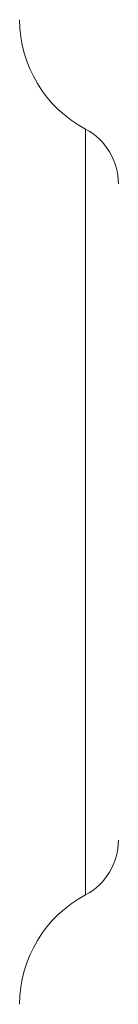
# Model space of a CAD drawing. Header units: millimetres. Extents: x 19 to 844, y 7 to 552.
# Tile 35 of 36: x 777.564 to 777.964, y 329.533 to 333.512. Entities that reach past the tile are written whole.
import ezdxf

# ---------------------------------------------------------------- set-up
doc = ezdxf.new("R2010")
doc.units = ezdxf.units.MM
doc.linetypes.add('PHANTOM', pattern=[12.7, 6.35, -1.27, 1.27, -1.27, 1.27, -1.27])

msp = doc.modelspace()

# ---------------------------------------------------------------- linework, layer by layer
at = {"color": 8, "linetype": 'PHANTOM', "lineweight": 0}
msp.add_line((777.8305, 333.0702), (777.8305, 329.9748), dxfattribs=at)
at = {"color": 7, "linetype": 'Continuous', "lineweight": 15}
for centre, radius, start, end in [((778.0638, 333.5124), 0.5, 180, 242.1819), ((777.7138, 332.8491), 0.25, 0, 62.1819), ((777.7138, 330.1959), 0.25, 297.8181, 0), ((778.0638, 329.5326), 0.5, 117.8181, 180)]:
    msp.add_arc(centre, radius, start, end, dxfattribs=at)

doc.saveas('drawing.dxf')
